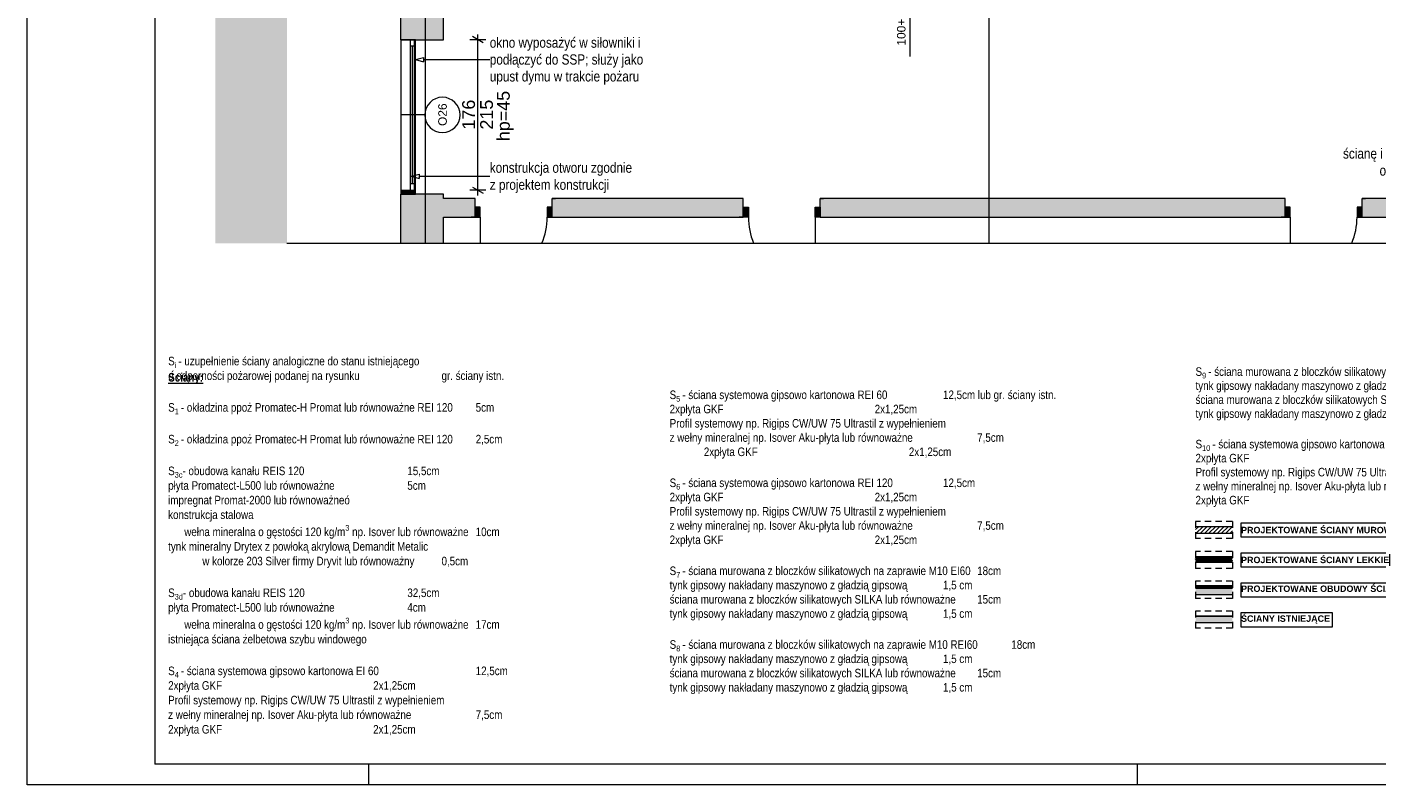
# Paper-space layout 'A-36 RZUT - PIĘTRO 6' of a CAD drawing. Header units: millimetres. Extents: x 0 to 800, y 0 to 500.
# Tile 1 of 17: x 0 to 316, y 0 to 177. Entities that reach past the tile are written whole.
import ezdxf
from ezdxf.xclip import XClip

# ---------------------------------------------------------------- set-up
doc = ezdxf.new("R2010")
doc.units = ezdxf.units.MM
doc.header["$MEASUREMENT"] = 0
doc.header["$XCLIPFRAME"] = 0
for name, pattern in [('DASHDOTX2', [1000, 500, -250, 0, -250]), ('Przer. długie kreski', [2.5, 1.5, -1]), ('PRZERYWANA_DU_A', [550, 350, -200])]:
    doc.linetypes.add(name, pattern=pattern)
for name, color, linetype, lineweight in [('0_Nr_pióra__1', 7, 'Continuous', 20), ('0_Nr_pióra__2', 8, 'Continuous', 13), ('A_Arkusz_Nr_pióra__1', 7, 'Continuous', 20), ('A_wymiary_Nr_pióra__1', 7, 'Continuous', 20), ('A_wymiary_Nr_pióra__2', 8, 'Continuous', 13), ('A_ściany proj_Nr_pióra__1', 7, 'Continuous', 20), ('A_ściany_Nr_pióra__1', 7, 'Continuous', 20), ('A_ściany_Nr_pióra__3', 252, 'Continuous', 13), ('AR ZAMUROWANIA_Nr_pióra__1', 7, 'Continuous', 20), ('AR ŚCIANY PROJEKTOWANE_Nr_pióra__1', 7, 'Continuous', 20), ('AR ŚCIANY PROJEKTOWANE_Nr_pióra__2', 8, 'Continuous', 13), ('Drzwi Archicad_Nr_pióra__1', 7, 'Continuous', 20), ('Okna Archicada_Nr_pióra__3', 252, 'Continuous', 13), ('Znaczniki drzwi Archicada_Nr_pióra__3', 252, 'Continuous', 13), ('Znaczniki okien Archicada_Nr_pióra__3', 252, 'Continuous', 13)]:
    doc.layers.add(name, color=color, linetype=linetype, lineweight=lineweight)
for name, color, linetype, lineweight, true_color in [('A_Arkusz_Nr_pióra__237', 7, 'Continuous', 5, 0x343434), ('A_opis_Nr_pióra__10', 7, 'Continuous', 13, 0x4b4b4b), ('A_opis_Nr_pióra__255', 7, 'Continuous', 15, 0x242424), ('A_opis_Nr_pióra__8', 7, 'Continuous', 13, 0x4c4c4c), ('A_osie_Nr_pióra__16', 7, 'Continuous', 5, 0x0f0f0f), ('A_ściany proj_Nr_pióra__10', 7, 'Continuous', 13, 0x4b4b4b)]:
    doc.layers.add(name, color=color, linetype=linetype, lineweight=lineweight, true_color=true_color)
for name, color, linetype in [('A_podrys', 7, 'Continuous'), ('A_ściany', 7, 'Continuous'), ('Drzwi Archicad', 7, 'Continuous')]:
    doc.layers.add(name, color=color, linetype=linetype)
doc.styles.add('STYL_AUTOMATYCZNY_1', font='arial.ttf')
doc.styles.add('STYL_AUTOMATYCZNY_2', font='ARIALN.TTF')
doc.styles.add('STYL_AUTOMATYCZNY_3', font='arial.ttf')
doc.styles.add('STYL_AUTOMATYCZNY_5', font='arial.ttf')
doc.styles.add('STYL_AUTOMATYCZNY_6', font='ARIALN.TTF')
pattern_1 = [(0, (0, 0), (0, 1), [0, -1])]
pattern_2 = [(45, (0, 0), (-57.025, 57.025), []), (45, (57.025, 0), (-57.025, 57.025), [40.323, -20.161])]

# ---------------------------------------------------------------- blocks, each defined once
blk = doc.blocks.new('Rysunek_1_1', base_point=(-3193.41, -631.4))
at = {"linetype": 'Continuous', "lineweight": 0, "true_color": 0x484848}
blk.add_hatch(color=251, dxfattribs=at).paths.add_polyline_path([(44.07, 126.75), (60.84, 126.75), (60.84, 454.37), (374.97, 454.37), (374.97, 316.75), (544.97, 316.75), (544.97, 478.17), (44.07, 478.17)])
at = {"layer": 'A_ściany', "linetype": 'Continuous', "lineweight": 0, "true_color": 0x000000}
for points in [[(87.44, 195.62), (87.44, 174.37), (97.53, 174.37), (97.53, 195.62)], [(90.93, 139.17), (87.52, 139.17), (87.52, 138.23), (90.93, 138.23)], [(97.53, 138.23), (87.44, 138.23), (87.44, 126.75), (97.53, 126.75)], [(97.53, 137.25), (97.53, 132.85), (104.93, 132.85), (104.93, 137.25)], [(122.98, 137.25), (122.98, 132.85), (167.68, 132.85), (167.68, 137.25)], [(185.73, 132.85), (294.54, 132.85), (294.54, 137.25), (185.73, 137.25)], [(312.6, 132.85), (401.93, 132.85), (401.93, 137.25), (312.6, 137.25)]]:
    blk.add_hatch(color=18, dxfattribs=at).paths.add_polyline_path(points)
at = {"layer": 'Drzwi Archicad', "linetype": 'Continuous', "lineweight": 0, "true_color": 0xfdfdfd}
for points in [[(104.93, 132.85), (106.13, 132.85), (106.13, 135.15), (104.93, 135.15)], [(122.98, 135.15), (121.78, 135.15), (121.78, 132.85), (122.98, 132.85)], [(167.68, 135.15), (167.68, 132.85), (168.88, 132.85), (168.88, 135.15)], [(185.73, 132.85), (185.73, 135.15), (184.53, 135.15), (184.53, 132.85)], [(294.54, 132.85), (295.74, 132.85), (295.74, 135.15), (294.54, 135.15)], [(312.6, 135.15), (311.4, 135.15), (311.4, 132.85), (312.6, 132.85)]]:
    blk.add_hatch(color=7, dxfattribs=at).paths.add_polyline_path(points)
at = {"layer": '0_Nr_pióra__2', "color": 8, "linetype": 'PRZERYWANA_DU_A', "lineweight": 13, "ltscale": 2, "flags": 128}
for points in [[(544.97, 316.75), (374.97, 316.75), (374.97, 454.37), (60.84, 454.37), (60.84, 126.75)], [(60.84, 126.75), (290.84, 126.75)], [(290.84, 126.75), (360.84, 126.75)]]:
    blk.add_lwpolyline(points, dxfattribs=at)
at = {"layer": 'A_opis_Nr_pióra__255', "color": 250, "linetype": 'Continuous', "lineweight": 15, "ltscale": 2, "true_color": 0x242424}
for p, q in [((90.93, 169.71), (92.8, 170.21)), ((90.93, 169.71), (92.8, 169.21)), ((92.8, 170.21), (92.8, 169.21)), ((92.8, 169.71), (104.33, 169.71)), ((104.33, 169.71), (108.35, 169.71)), ((89.96, 142.42), (91.83, 142.92)), ((89.96, 142.42), (91.83, 141.92)), ((91.83, 142.92), (91.83, 141.92)), ((91.83, 142.42), (104.33, 142.42)), ((104.33, 142.42), (108.35, 142.42))]:
    blk.add_line(p, q, dxfattribs=at)
at = {"layer": 'A_osie_Nr_pióra__16', "color": 250, "linetype": 'DASHDOTX2', "lineweight": 5, "ltscale": 2, "true_color": 0x0f0f0f}
for p, q in [((93.18, 390.39), (93.18, 126.75)), ((225.18, 390.39), (225.18, 126.75))]:
    blk.add_line(p, q, dxfattribs=at)
at = {"layer": 'A_wymiary_Nr_pióra__1', "color": 7, "linetype": 'Continuous', "lineweight": 20, "ltscale": 2}
for p, q in [((106.78, 173.65), (104.28, 175.09)), ((104.28, 139.89), (106.78, 138.45))]:
    blk.add_line(p, q, dxfattribs=at)
at = {"layer": 'A_wymiary_Nr_pióra__2', "color": 8, "linetype": 'Continuous', "lineweight": 13, "ltscale": 2}
for p, q in [((107.41, 174.37), (103.66, 174.37)), ((105.53, 174.37), (105.53, 175.59)), ((105.53, 139.17), (105.53, 174.37)), ((107.41, 139.17), (103.66, 139.17)), ((105.53, 137.95), (105.53, 139.17))]:
    blk.add_line(p, q, dxfattribs=at)
at = {"layer": 'A_ściany_Nr_pióra__1', "color": 7, "linetype": 'Continuous', "lineweight": 20, "ltscale": 2}
for p, q in [((87.52, 139.17), (90.93, 139.17)), ((104.93, 137.25), (104.19, 137.25)), ((104.93, 135.15), (104.93, 137.25)), ((122.98, 137.25), (123.72, 137.25)), ((122.98, 135.15), (122.98, 137.25)), ((167.68, 137.25), (166.94, 137.25)), ((167.68, 135.15), (167.68, 137.25)), ((185.73, 137.25), (186.47, 137.25)), ((185.73, 135.15), (185.73, 137.25)), ((294.54, 137.25), (293.8, 137.25)), ((294.54, 135.15), (294.54, 137.25)), ((312.6, 137.25), (313.34, 137.25)), ((312.6, 135.15), (312.6, 137.25)), ((104.93, 132.85), (103.99, 132.85)), ((104.93, 132.85), (104.93, 135.15)), ((122.98, 132.85), (122.98, 135.15)), ((122.98, 132.85), (123.92, 132.85)), ((167.68, 132.85), (166.74, 132.85)), ((167.68, 132.85), (167.68, 135.15)), ((185.73, 132.85), (185.73, 135.15)), ((185.73, 132.85), (186.67, 132.85)), ((294.54, 132.85), (293.6, 132.85)), ((294.54, 132.85), (294.54, 135.15)), ((312.6, 132.85), (312.6, 135.15)), ((312.6, 132.85), (313.54, 132.85))]:
    blk.add_line(p, q, dxfattribs=at)
at = {"layer": 'A_ściany_Nr_pióra__1', "color": 7, "linetype": 'Continuous', "lineweight": 20, "ltscale": 2, "flags": 128}
for points in [[(87.44, 195.62), (87.44, 174.37)], [(97.53, 174.37), (97.53, 183.41)], [(87.44, 174.37), (97.53, 174.37)], [(90.93, 174.37), (87.52, 174.37)], [(87.52, 139.17), (87.52, 138.23)], [(90.93, 138.23), (90.93, 139.17)], [(87.44, 138.23), (87.44, 126.75)], [(97.53, 138.23), (87.44, 138.23)], [(87.52, 138.23), (90.93, 138.23)], [(97.53, 137.25), (97.53, 138.23)], [(104.93, 137.25), (97.53, 137.25)], [(167.68, 137.25), (122.98, 137.25)], [(294.54, 137.25), (185.73, 137.25)], [(401.93, 137.25), (312.6, 137.25)], [(97.53, 132.85), (104.93, 132.85)], [(97.53, 126.75), (97.53, 132.85)], [(122.98, 132.85), (167.68, 132.85)], [(185.73, 132.85), (294.54, 132.85)], [(312.6, 132.85), (401.93, 132.85)]]:
    blk.add_lwpolyline(points, dxfattribs=at)
at = {"layer": 'A_ściany_Nr_pióra__3', "color": 252, "linetype": 'Continuous', "lineweight": 13, "ltscale": 2}
for p, q in [((87.52, 174.37), (87.52, 139.17)), ((90.93, 139.17), (90.93, 174.37))]:
    blk.add_line(p, q, dxfattribs=at)
at = {"layer": 'Drzwi Archicad_Nr_pióra__1', "color": 7, "linetype": 'Continuous', "lineweight": 20, "ltscale": 2}
for p, q in [((104.93, 137.25), (104.19, 137.25)), ((104.93, 137.25), (104.19, 137.25)), ((104.93, 135.15), (104.93, 137.25)), ((104.93, 135.15), (104.93, 137.25)), ((122.98, 135.15), (122.98, 137.25)), ((122.98, 135.15), (122.98, 137.25)), ((122.98, 137.25), (123.72, 137.25)), ((122.98, 137.25), (123.72, 137.25)), ((167.68, 137.25), (166.94, 137.25)), ((167.68, 137.25), (166.94, 137.25)), ((167.68, 135.15), (167.68, 137.25)), ((167.68, 135.15), (167.68, 137.25)), ((185.73, 135.15), (185.73, 137.25)), ((185.73, 135.15), (185.73, 137.25)), ((185.73, 137.25), (186.47, 137.25)), ((185.73, 137.25), (186.47, 137.25)), ((294.54, 137.25), (293.8, 137.25)), ((294.54, 137.25), (293.8, 137.25)), ((294.54, 135.15), (294.54, 137.25)), ((294.54, 135.15), (294.54, 137.25)), ((312.6, 135.15), (312.6, 137.25)), ((312.6, 135.15), (312.6, 137.25)), ((312.6, 137.25), (313.34, 137.25)), ((312.6, 137.25), (313.34, 137.25)), ((104.93, 132.85), (103.99, 132.85)), ((104.93, 132.85), (103.99, 132.85)), ((106.13, 135.15), (104.93, 135.15)), ((104.93, 135.15), (104.93, 132.85)), ((104.93, 132.85), (104.93, 135.15)), ((104.93, 132.85), (104.93, 135.15)), ((104.93, 132.85), (106.13, 132.85)), ((106.13, 132.85), (106.13, 135.15)), ((106.13, 132.85), (106.13, 126.75)), ((122.98, 135.15), (121.78, 135.15)), ((121.78, 135.15), (121.78, 132.85)), ((121.78, 132.85), (122.98, 132.85)), ((122.98, 132.85), (122.98, 135.15)), ((122.98, 132.85), (122.98, 135.15)), ((122.98, 132.85), (122.98, 135.15)), ((122.98, 132.85), (123.92, 132.85)), ((122.98, 132.85), (123.92, 132.85)), ((167.68, 132.85), (166.74, 132.85)), ((167.68, 132.85), (166.74, 132.85)), ((167.68, 135.15), (168.88, 135.15)), ((167.68, 132.85), (167.68, 135.15)), ((167.68, 132.85), (167.68, 135.15)), ((167.68, 132.85), (167.68, 135.15)), ((168.88, 132.85), (167.68, 132.85)), ((168.88, 135.15), (168.88, 132.85)), ((184.53, 132.85), (184.53, 135.15)), ((184.53, 135.15), (185.73, 135.15)), ((185.73, 132.85), (184.53, 132.85)), ((184.53, 132.85), (184.53, 126.75)), ((185.73, 135.15), (185.73, 132.85)), ((185.73, 132.85), (185.73, 135.15)), ((185.73, 132.85), (185.73, 135.15)), ((185.73, 132.85), (186.67, 132.85)), ((185.73, 132.85), (186.67, 132.85)), ((294.54, 132.85), (293.6, 132.85)), ((294.54, 132.85), (293.6, 132.85)), ((295.74, 135.15), (294.54, 135.15)), ((294.54, 135.15), (294.54, 132.85)), ((294.54, 132.85), (294.54, 135.15)), ((294.54, 132.85), (294.54, 135.15)), ((294.54, 132.85), (295.74, 132.85)), ((295.74, 132.85), (295.74, 135.15)), ((295.74, 132.85), (295.74, 126.75)), ((312.6, 135.15), (311.4, 135.15)), ((311.4, 135.15), (311.4, 132.85)), ((311.4, 132.85), (312.6, 132.85)), ((312.6, 132.85), (312.6, 135.15)), ((312.6, 132.85), (312.6, 135.15)), ((312.6, 132.85), (312.6, 135.15)), ((312.6, 132.85), (313.54, 132.85)), ((312.6, 132.85), (313.54, 132.85))]:
    blk.add_line(p, q, dxfattribs=at)
for centre, start, end in [((106.13, 132.85), 337.0642, 0), ((184.53, 132.85), 180, 202.9358), ((295.74, 132.85), 337.0642, 0)]:
    blk.add_arc(centre, 15.65, start, end, dxfattribs=at)
at = {"layer": 'Okna Archicada_Nr_pióra__3', "color": 252, "linetype": 'Continuous', "lineweight": 13, "ltscale": 2}
for p, q in [((90.72, 174.37), (89.72, 174.37)), ((89.72, 174.37), (89.72, 139.17)), ((90.72, 139.17), (90.72, 174.37)), ((90.72, 172.87), (89.72, 172.87)), ((90.22, 140.67), (90.22, 172.87)), ((90.72, 140.67), (89.72, 140.67)), ((89.72, 139.17), (90.72, 139.17))]:
    blk.add_line(p, q, dxfattribs=at)
at = {"layer": 'Znaczniki drzwi Archicada_Nr_pióra__3', "color": 252, "linetype": 'Continuous', "lineweight": 13, "ltscale": 2}
blk.add_line((206.68, 192.66), (206.68, 170.43), dxfattribs=at)
at = {"layer": 'Znaczniki okien Archicada_Nr_pióra__3', "color": 252, "linetype": 'Continuous', "lineweight": 13, "ltscale": 2}
blk.add_line((93.16, 156.77), (87.52, 156.77), dxfattribs=at)
for start, end in [(90, 270), (270, 90)]:
    blk.add_arc((97.27, 156.77), 4.12, start, end, dxfattribs=at)
at = {"layer": 'A_opis_Nr_pióra__10', "color": 251, "linetype": 'Continuous', "lineweight": 13, "true_color": 0x4b4b4b, "insert": (351.66, 145.39), "char_height": 2.4, "width": 45.5157, "attachment_point": 6, "line_spacing_factor": 0.992932, "style": 'STYL_AUTOMATYCZNY_2'}
blk.add_mtext('\\A1;{\\pqr;\\fArial Narrow|b0|i0|c238|p0;\\W1.000000;ścianę i nadproża wykonać w klasie odporności ogniowej REI120}', dxfattribs=at)
at = {"layer": 'A_opis_Nr_pióra__8', "color": 251, "linetype": 'Continuous', "lineweight": 13, "true_color": 0x4c4c4c, "char_height": 2.4, "attachment_point": 4, "style": 'STYL_AUTOMATYCZNY_2'}
for s, insert, width, line_spacing_factor in [('\\A1;{\\pql;\\fArial Narrow|b0|i0|c238|p0;\\W1.000000;okno wyposażyć w siłowniki i podłączyć do SSP; służy jako upust dymu w trakcie pożaru}', (108.35, 169.38), 36.3149, 0.987309), ('\\A1;{\\pql;\\fArial Narrow|b0|i0|c238|p0;\\W1.000000;konstrukcja otworu zgodnie z projektem konstrukcji}', (108.35, 142.08), 33.909, 0.996837)]:
    blk.add_mtext(s, dxfattribs=dict(at, insert=insert, width=width, line_spacing_factor=line_spacing_factor))
at = {"layer": 'A_wymiary_Nr_pióra__1', "color": 7, "linetype": 'Continuous', "lineweight": 20, "insert": (110.02, 156.51), "char_height": 3, "attachment_point": 2, "rotation": 90, "style": 'STYL_AUTOMATYCZNY_5'}
blk.add_mtext('\\A1;{\\pqc;\\fArial|b0|i0|c238|p0;\\W1.000000;hp=45}', dxfattribs=at)
at = {"layer": 'A_wymiary_Nr_pióra__1', "color": 7, "linetype": 'Continuous', "lineweight": 20, "char_height": 3, "width": 6.8645, "attachment_point": 7, "rotation": 90, "style": 'STYL_AUTOMATYCZNY_5'}
for s, insert in [('\\A1;{\\pql;\\fArial|b0|i0|c238|p0;\\W1.000000;176}', (104.93, 153.34)), ('\\A1;{\\pql;\\fArial|b0|i0|c238|p0;\\W1.000000;215}', (109.13, 153.34))]:
    blk.add_mtext(s, dxfattribs=dict(at, insert=insert))
at = {"layer": 'Znaczniki drzwi Archicada_Nr_pióra__3', "color": 252, "linetype": 'Continuous', "lineweight": 13, "insert": (205.71, 172.98), "char_height": 2, "attachment_point": 7, "rotation": 90, "style": 'STYL_AUTOMATYCZNY_1'}
blk.add_mtext('\\A1;{\\pql;\\pt2;\\fArial|b0|i0|c238|p0;\\W1.000000;100+17=117}', dxfattribs=at)
at = {"layer": 'Znaczniki okien Archicada_Nr_pióra__3', "color": 252, "linetype": 'Continuous', "lineweight": 13, "insert": (98.31, 154.18), "char_height": 2, "attachment_point": 7, "rotation": 90, "style": 'STYL_AUTOMATYCZNY_1'}
blk.add_mtext('\\A1;{\\pql;\\pt2;\\fArial|b0|i0|c238|p0;\\W1.000000;O26}', dxfattribs=at)

psp = doc.layouts.new('A-36 RZUT - PIĘTRO 6')

# ---------------------------------------------------------------- hatches: boundary and pattern name
at = {"layer": 'A_ściany proj_Nr_pióra__1', "linetype": 'Continuous', "lineweight": 20}
h = psp.add_hatch(dxfattribs=at)
h.set_pattern_fill('bloczki_ceramiczne', style=0, pattern_type=2)
h.set_pattern_definition([(45, (0, 0), (-0.4949747, 0.4949747), [])])
h.paths.add_polyline_path([(282.23, 60.43), (273.58, 60.43), (273.58, 58.93), (282.23, 58.93)])
at = {"layer": 'A_ściany proj_Nr_pióra__10', "linetype": 'Continuous', "lineweight": 13}
h = psp.add_hatch(dxfattribs=at)
h.set_pattern_fill('FP_65', color=1, style=0, pattern_type=2)
h.set_pattern_definition(pattern_2)
h.paths.add_polyline_path([(282.23, 46.57), (273.58, 46.57), (273.58, 46.32), (282.23, 46.32)])
h = psp.add_hatch(dxfattribs=at)
h.set_pattern_fill('FP_65', color=1, style=0, pattern_type=2)
h.set_pattern_definition(pattern_2)
h.paths.add_polyline_path([(273.58, 46.07), (282.23, 46.07), (282.23, 46.32), (273.58, 46.32)])
at = {"layer": 'A_ściany_Nr_pióra__1', "linetype": 'Continuous', "lineweight": 0, "true_color": 0x000000}
for points in [[(273.58, 44.57), (282.23, 44.57), (282.23, 46.07), (273.58, 46.07)], [(273.58, 38), (282.23, 38), (282.23, 39.5), (273.58, 39.5)]]:
    psp.add_hatch(color=18, dxfattribs=at).paths.add_polyline_path(points)
at = {"layer": 'AR ŚCIANY PROJEKTOWANE_Nr_pióra__2', "linetype": 'Continuous', "lineweight": 13}
h = psp.add_hatch(dxfattribs=at)
h.set_pattern_fill('gypsum', color=8, style=0, pattern_type=2)
h.set_pattern_definition(pattern_1)
h.paths.add_polyline_path([(282.23, 53.39), (273.58, 53.39), (273.58, 53.26), (282.23, 53.26)])
h = psp.add_hatch(dxfattribs=at)
h.set_pattern_fill('gypsum', color=8, style=0, pattern_type=2)
h.set_pattern_definition(pattern_1)
h.paths.add_polyline_path([(282.23, 53.26), (273.58, 53.26), (273.58, 53.14), (282.23, 53.14)])
h = psp.add_hatch(dxfattribs=at)
h.set_pattern_fill('batt_insulation', color=8, style=0, pattern_type=2)
h.set_pattern_definition([(60, (0, 0), (-0.25980762, 0.15), []), (120, (0, 0), (0.25980762, 0.15), [])])
h.paths.add_polyline_path([(282.23, 53.14), (273.58, 53.14), (273.58, 52.39), (282.23, 52.39)])
h = psp.add_hatch(dxfattribs=at)
h.set_pattern_fill('gypsum', color=8, style=0, pattern_type=2)
h.set_pattern_definition(pattern_1)
h.paths.add_polyline_path([(273.58, 52.26), (282.23, 52.26), (282.23, 52.39), (273.58, 52.39)])
h = psp.add_hatch(dxfattribs=at)
h.set_pattern_fill('gypsum', color=8, style=0, pattern_type=2)
h.set_pattern_definition(pattern_1)
h.paths.add_polyline_path([(273.58, 52.14), (282.23, 52.14), (282.23, 52.26), (273.58, 52.26)])

# ---------------------------------------------------------------- linework, layer by layer
at = {"layer": 'A_Arkusz_Nr_pióra__1', "color": 7, "linetype": 'Continuous', "lineweight": 20}
for p in [(29.9, 495.1), (795.1, 4.9)]:
    psp.add_line(p, (29.9, 4.9), dxfattribs=at)
at = {"layer": 'A_Arkusz_Nr_pióra__1', "color": 7, "linetype": 'Continuous', "lineweight": 20, "flags": 128}
psp.add_lwpolyline([(0, 500), (800, 500), (800, 0), (0, 0)], close=True, dxfattribs=at)
at = {"layer": 'A_Arkusz_Nr_pióra__237', "color": 250, "linetype": 'Continuous', "lineweight": 5, "true_color": 0x343434}
for p, q in [((80, 0), (80, 4.9)), ((260, 0), (260, 4.9))]:
    psp.add_line(p, q, dxfattribs=at)
at = {"layer": 'A_ściany proj_Nr_pióra__1', "color": 7, "linetype": 'Continuous', "lineweight": 20, "flags": 128}
for points in [[(282.23, 60.43), (273.58, 60.43)], [(273.58, 58.93), (282.23, 58.93)], [(282.23, 46.57), (273.58, 46.57)], [(273.58, 46.07), (282.23, 46.07)], [(273.58, 39.5), (282.23, 39.5)]]:
    psp.add_lwpolyline(points, dxfattribs=at)
at = {"layer": 'A_ściany proj_Nr_pióra__10', "color": 1, "linetype": 'Continuous', "lineweight": 13}
for p, q in [((282.23, 46.32), (273.58, 46.32)), ((273.58, 46.32), (282.23, 46.32))]:
    psp.add_line(p, q, dxfattribs=at)
at = {"layer": 'A_ściany_Nr_pióra__1', "color": 7, "linetype": 'Continuous', "lineweight": 20, "flags": 128}
for points in [[(282.23, 46.07), (273.58, 46.07)], [(273.58, 44.57), (282.23, 44.57)], [(282.23, 39.5), (273.58, 39.5)], [(273.58, 38), (282.23, 38)]]:
    psp.add_lwpolyline(points, dxfattribs=at)
at = {"layer": 'AR ZAMUROWANIA_Nr_pióra__1', "color": 7, "linetype": 'Continuous', "lineweight": 20, "flags": 128}
for points in [[(284.23, 61.32), (323.84, 61.32), (323.84, 57.96), (284.23, 57.96)], [(284.23, 54.32), (318.99, 54.32), (318.99, 50.96), (284.23, 50.96)], [(284.23, 47.32), (336.64, 47.32), (336.64, 43.96), (284.23, 43.96)], [(284.23, 40.32), (305.53, 40.32), (305.53, 36.96), (284.23, 36.96)]]:
    psp.add_lwpolyline(points, close=True, dxfattribs=at)
at = {"layer": 'AR ŚCIANY PROJEKTOWANE_Nr_pióra__1', "color": 7, "linetype": 'Continuous', "lineweight": 20, "flags": 128}
for points in [[(282.23, 53.39), (273.58, 53.39)], [(273.58, 52.14), (282.23, 52.14)]]:
    psp.add_lwpolyline(points, dxfattribs=at)
at = {"layer": 'AR ŚCIANY PROJEKTOWANE_Nr_pióra__2', "color": 8, "linetype": 'Przer. długie kreski', "lineweight": 13}
for p, q in [((282.23, 61.66), (273.58, 61.66)), ((273.58, 61.66), (273.58, 57.66)), ((282.23, 61.66), (282.23, 57.66)), ((282.23, 57.66), (273.58, 57.66)), ((273.58, 54.66), (273.58, 50.66)), ((282.23, 54.66), (273.58, 54.66)), ((282.23, 54.66), (282.23, 50.66)), ((282.23, 50.66), (273.58, 50.66)), ((282.23, 47.66), (273.58, 47.66)), ((273.58, 47.66), (273.58, 43.66)), ((282.23, 47.66), (282.23, 43.66)), ((282.23, 43.66), (273.58, 43.66)), ((282.23, 40.66), (273.58, 40.66)), ((273.58, 40.66), (273.58, 36.66)), ((282.23, 40.66), (282.23, 36.66)), ((282.23, 36.66), (273.58, 36.66))]:
    psp.add_line(p, q, dxfattribs=at)
at = {"layer": 'AR ŚCIANY PROJEKTOWANE_Nr_pióra__2', "color": 8, "linetype": 'Continuous', "lineweight": 13}
for p, q in [((282.23, 53.26), (273.58, 53.26)), ((282.23, 53.14), (273.58, 53.14)), ((273.58, 52.39), (282.23, 52.39)), ((273.58, 52.26), (282.23, 52.26))]:
    psp.add_line(p, q, dxfattribs=at)

# ---------------------------------------------------------------- block references
at = {"layer": 'A_podrys', "color": 37, "linetype": 'Continuous', "lineweight": 5, "true_color": 0x656532}
ref = psp.add_blockref('Rysunek_1_1', (-3193.41, -631.4), dxfattribs=at)
XClip(ref).set_block_clipping_path([(44.069637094, 126.7487186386), (544.9695795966, 478.1668323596)])

# ---------------------------------------------------------------- texts
at = {"layer": '0_Nr_pióra__1', "color": 7, "linetype": 'Continuous', "lineweight": 20, "char_height": 2, "attachment_point": 7, "style": 'STYL_AUTOMATYCZNY_2'}
for s, insert, line_spacing_factor in [('\\A1;{\\pql;\\fArial Narrow|b0|i0|c238|p0;\\W1.000000;S\\fArial Narrow|b0|i0|c238|p0;\\W1.000000;\\A1{\\H.66x;\\S ^ i ;}\\fArial Narrow|b0|i0|c238|p0;\\W1.000000;- uzupełnienie ściany analogiczne do stanu istniejącego \\P\\pql;\\fArial Narrow|b0|i0|c238|p0;\\W1.000000;o odporności pożarowej podanej na rysunku^I^I^Igr. ściany istn.\\P\\pql;\\fArial Narrow|b0|i0|c238|p0;\\W1.000000;\\P\\pql;\\fArial Narrow|b0|i0|c238|p0;\\W1.000000;S\\fArial Narrow|b0|i0|c238|p0;\\W1.000000;\\A1{\\H.66x;\\S ^ 1 ;}\\fArial Narrow|b0|i0|c238|p0;\\W1.000000;- okładzina ppoż Promatec-H Promat lub równoważne REI 120^I5cm  \\P\\pql;\\fArial Narrow|b0|i0|c238|p0;\\W1.000000;\\P\\pql;\\fArial Narrow|b0|i0|c238|p0;\\W1.000000;S\\fArial Narrow|b0|i0|c238|p0;\\W1.000000;\\A1{\\H.66x;\\S ^ 2 ;}\\fArial Narrow|b0|i0|c238|p0;\\W1.000000;- okładzina ppoż Promatec-H Promat lub równoważne REI 120^I2,5cm  \\P\\pql;\\pt2.49905;\\fArial Narrow|b0|i0|c238|p0;\\W1.000000;^I^I^I\\P\\pql;\\pt2.49905;\\fArial Narrow|b0|i0|c238|p0;\\W1.000000;S\\fArial Narrow|b0|i0|c238|p0;\\W1.000000;\\A1{\\H.66x;\\S ^ 3c;}\\fArial Narrow|b0|i0|c238|p0;\\W1.000000;- obudowa kanału REIS 120^I^I^I^I15,5cm\\P\\pql;\\pt2.49905;\\fArial Narrow|b0|i0|c238|p0;\\W1.000000;płyta Promatect-L500 lub równoważne^I^I^I5cm\\P\\pql;\\pt2.49905;\\fArial Narrow|b0|i0|c238|p0;\\W1.000000;impregnat Promat-2000 lub równoważneó\\P\\pql;\\pt2.49905;\\fArial Narrow|b0|i0|c238|p0;\\W1.000000;konstrukcja stalowa\\P\\pql;\\pt2.49905;\\fArial Narrow|b0|i0|c238|p0;\\W1.000000;^I  wełna mineralna o gęstości 120 kg/m\\fArial Narrow|b0|i0|c238|p0;\\W1.000000;\\A1{\\H.66x;\\S3^  ;}\\fArial Narrow|b0|i0|c238|p0;\\W1.000000; np. Isover lub równoważne^I10cm\\P\\pql;\\pt2.49905;\\fArial Narrow|b0|i0|c238|p0;\\W1.000000;tynk mineralny Drytex z powłoką akrylową Demandit Metalic \\P\\pql;\\pt2.49905;\\fArial Narrow|b0|i0|c238|p0;\\W1.000000;^I^Iw kolorze 203 Silver firmy Dryvit lub równoważny ^I0,5cm\\P\\pql;\\pt2.49905;\\fArial Narrow|b0|i0|c238|p0;\\W1.000000;\\P\\pql;\\pt2.49905;\\fArial Narrow|b0|i0|c238|p0;\\W1.000000;S\\fArial Narrow|b0|i0|c238|p0;\\W1.000000;\\A1{\\H.66x;\\S ^ 3d;}\\fArial Narrow|b0|i0|c238|p0;\\W1.000000;- obudowa kanału REIS 120^I^I^I^I32,5cm\\P\\pql;\\pt2.49905;\\fArial Narrow|b0|i0|c238|p0;\\W1.000000;płyta Promatect-L500 lub równoważne^I^I^I4cm\\P\\pql;\\pt2.49905;\\fArial Narrow|b0|i0|c238|p0;\\W1.000000;^I  wełna mineralna o gęstości 120 kg/m\\fArial Narrow|b0|i0|c238|p0;\\W1.000000;\\A1{\\H.66x;\\S3^  ;}\\fArial Narrow|b0|i0|c238|p0;\\W1.000000; np. Isover lub równoważne^I17cm\\P\\pql;\\pt2.49905;\\fArial Narrow|b0|i0|c238|p0;\\W1.000000;istniejąca ściana żelbetowa szybu windowego\\P\\pql;\\pt2.49905;\\fArial Narrow|b0|i0|c238|p0;\\W1.000000;\\P\\pql;\\pt2.49905;\\fArial Narrow|b0|i0|c238|p0;\\W1.000000;S\\fArial Narrow|b0|i0|c238|p0;\\W1.000000;\\A1{\\H.66x;\\S ^ 4 ;}\\fArial Narrow|b0|i0|c238|p0;\\W1.000000;- ściana systemowa gipsowo kartonowa EI 60^I^I^I12,5cm\\P\\pql;\\pt2.49905;\\fArial Narrow|b0|i0|c238|p0;\\W1.000000;2xpłyta GKF^I^I^I^I^I2x1,25cm\\P\\pql;\\pt2.49905;\\fArial Narrow|b0|i0|c238|p0;\\W1.000000;Profil systemowy np. Rigips CW/UW 75 Ultrastil z wypełnieniem\\P\\pql;\\pt2.49905;\\fArial Narrow|b0|i0|c238|p0;\\W1.000000;z wełny mineralnej np. Isover Aku-płyta lub równoważne^I^I7,5cm\\P\\pql;\\pt2.49905;\\fArial Narrow|b0|i0|c238|p0;\\W1.000000;2xpłyta GKF^I^I^I^I^I2x1,25cm}', (33.05, 11.42), 1.025639), ('\\A1;{\\pql;\\fArial Narrow|b0|i0|c238|p0;\\W1.000000;S\\fArial Narrow|b0|i0|c238|p0;\\W1.000000;\\A1{\\H.66x;\\S ^ 9 ;}\\fArial Narrow|b0|i0|c238|p0;\\W1.000000;- ściana murowana z bloczków silikatowych na zaprawie M10 REI120^I18cm\\P\\pql;\\fArial Narrow|b0|i0|c238|p0;\\W1.000000;tynk gipsowy nakładany maszynowo z gładzią gipsową^I^I1,5 cm\\P\\pql;\\fArial Narrow|b0|i0|c238|p0;\\W1.000000;ściana murowana z bloczków silikatowych SILKA lub równoważne^I15cm\\P\\pql;\\fArial Narrow|b0|i0|c238|p0;\\W1.000000;tynk gipsowy nakładany maszynowo z gładzią gipsową^I^I1,5 cm\\P\\pql;\\fArial Narrow|b0|i0|c238|p0;\\W1.000000;\\P\\pql;\\fArial Narrow|b0|i0|c238|p0;\\W1.000000;S\\fArial Narrow|b0|i0|c238|p0;\\W1.000000;\\A1{\\H.66x;\\S ^ 10 ;}\\fArial Narrow|b0|i0|c238|p0;\\W1.000000;- ściana systemowa gipsowo kartonowa EI 30^I^I^I12,5cm\\P\\pql;\\fArial Narrow|b0|i0|c238|p0;\\W1.000000;2xpłyta GKF^I^I^I^I^I2x1,25cm\\P\\pql;\\fArial Narrow|b0|i0|c238|p0;\\W1.000000;Profil systemowy np. Rigips CW/UW 75 Ultrastil z wypełnieniem\\P\\pql;\\fArial Narrow|b0|i0|c238|p0;\\W1.000000;z wełny mineralnej np. Isover Aku-płyta lub równoważne^I^I7,5cm\\P\\pql;\\fArial Narrow|b0|i0|c238|p0;\\W1.000000;2xpłyta GKF^I^I^I^I^I2x1,25cm}', (273.58, 65.04), 0.982744)]:
    psp.add_mtext(s, dxfattribs=dict(at, insert=insert, line_spacing_factor=line_spacing_factor))
at = {"layer": '0_Nr_pióra__1', "color": 7, "linetype": 'Continuous', "lineweight": 20, "char_height": 2}
for s, insert, attachment_point, style in [('\\A1;{\\pql;\\fArial Narrow|b0|i0|c238|p0;\\W1.000000;S\\fArial Narrow|b0|i0|c238|p0;\\W1.000000;\\A1{\\H.66x;\\S ^ 5 ;}\\fArial Narrow|b0|i0|c238|p0;\\W1.000000;- ściana systemowa gipsowo kartonowa REI 60^I^I12,5cm lub gr. ściany istn.\\P\\pql;\\fArial Narrow|b0|i0|c238|p0;\\W1.000000;2xpłyta GKF^I^I^I^I^I2x1,25cm\\P\\pql;\\fArial Narrow|b0|i0|c238|p0;\\W1.000000;Profil systemowy np. Rigips CW/UW 75 Ultrastil z wypełnieniem\\P\\pql;\\fArial Narrow|b0|i0|c238|p0;\\W1.000000;z wełny mineralnej np. Isover Aku-płyta lub równoważne^I^I7,5cm\\P\\pql;\\fArial Narrow|b0|i0|c238|p0;\\W1.000000;^I2xpłyta GKF^I^I^I^I^I2x1,25cm\\P\\pql;\\fArial Narrow|b0|i0|c238|p0;\\W1.000000;\\P\\pql;\\fArial Narrow|b0|i0|c238|p0;\\W1.000000;S\\fArial Narrow|b0|i0|c238|p0;\\W1.000000;\\A1{\\H.66x;\\S ^ 6 ;}\\fArial Narrow|b0|i0|c238|p0;\\W1.000000;- ściana systemowa gipsowo kartonowa REI 120^I^I12,5cm\\P\\pql;\\fArial Narrow|b0|i0|c238|p0;\\W1.000000;2xpłyta GKF^I^I^I^I^I2x1,25cm\\P\\pql;\\fArial Narrow|b0|i0|c238|p0;\\W1.000000;Profil systemowy np. Rigips CW/UW 75 Ultrastil z wypełnieniem\\P\\pql;\\fArial Narrow|b0|i0|c238|p0;\\W1.000000;z wełny mineralnej np. Isover Aku-płyta lub równoważne^I^I7,5cm\\P\\pql;\\fArial Narrow|b0|i0|c238|p0;\\W1.000000;2xpłyta GKF^I^I^I^I^I2x1,25cm\\P\\pql;\\fArial Narrow|b0|i0|c238|p0;\\W1.000000;\\P\\pql;\\fArial Narrow|b0|i0|c238|p0;\\W1.000000;S\\fArial Narrow|b0|i0|c238|p0;\\W1.000000;\\A1{\\H.66x;\\S ^ 7 ;}\\fArial Narrow|b0|i0|c238|p0;\\W1.000000;- ściana murowana z bloczków silikatowych na zaprawie M10 EI60^I18cm\\P\\pql;\\fArial Narrow|b0|i0|c238|p0;\\W1.000000;tynk gipsowy nakładany maszynowo z gładzią gipsową^I^I1,5 cm\\P\\pql;\\fArial Narrow|b0|i0|c238|p0;\\W1.000000;ściana murowana z bloczków silikatowych SILKA lub równoważne^I15cm\\P\\pql;\\fArial Narrow|b0|i0|c238|p0;\\W1.000000;tynk gipsowy nakładany maszynowo z gładzią gipsową^I^I1,5 cm\\P\\pql;\\fArial Narrow|b0|i0|c238|p0;\\W1.000000;\\P\\pql;\\fArial Narrow|b0|i0|c238|p0;\\W1.000000;S\\fArial Narrow|b0|i0|c238|p0;\\W1.000000;\\A1{\\H.66x;\\S ^ 8 ;}\\fArial Narrow|b0|i0|c238|p0;\\W1.000000;- ściana murowana z bloczków silikatowych na zaprawie M10 REI60^I18cm\\P\\pql;\\fArial Narrow|b0|i0|c238|p0;\\W1.000000;tynk gipsowy nakładany maszynowo z gładzią gipsową^I^I1,5 cm\\P\\pql;\\fArial Narrow|b0|i0|c238|p0;\\W1.000000;ściana murowana z bloczków silikatowych SILKA lub równoważne^I15cm\\P\\pql;\\fArial Narrow|b0|i0|c238|p0;\\W1.000000;tynk gipsowy nakładany maszynowo z gładzią gipsową^I^I1,5 cm\\P\\pql;\\fArial Narrow|b0|i0|c238|p0;\\W1.000000;}', (150.46, 21.25), 7, 'STYL_AUTOMATYCZNY_2'), ('\\A1;{\\pqc;\\fArial Narrow|b1|i0|c238|p0;\\L\\W1.000000;\\LŚciany:}', (37.15, 93.78), 8, 'STYL_AUTOMATYCZNY_6')]:
    psp.add_mtext(s, dxfattribs=dict(at, insert=insert, attachment_point=attachment_point, style=style))
at = {"layer": 'AR ZAMUROWANIA_Nr_pióra__1', "color": 7, "linetype": 'Continuous', "lineweight": 20, "char_height": 1.5, "attachment_point": 4, "style": 'STYL_AUTOMATYCZNY_3'}
for s, insert in [('\\A1;{\\pql;\\fArial|b1|i0|c238|p0;\\W1.000000;PROJEKTOWANE ŚCIANY MUROWANE}', (284.23, 59.64)), ('\\A1;{\\pql;\\fArial|b1|i0|c238|p0;\\W1.000000;PROJEKTOWANE ŚCIANY LEKKIE}', (284.23, 52.64)), ('\\A1;{\\pql;\\fArial|b1|i0|c238|p0;\\W1.000000;PROJEKTOWANE OBUDOWY ŚCIAN ISTNIEJĄCYCH}', (284.23, 45.7)), ('\\A1;{\\pql;\\fArial|b1|i0|c238|p0;\\W1.000000;ŚCIANY ISTNIEJĄCE}', (284.23, 38.7))]:
    psp.add_mtext(s, dxfattribs=dict(at, insert=insert))

doc.saveas('drawing.dxf')
